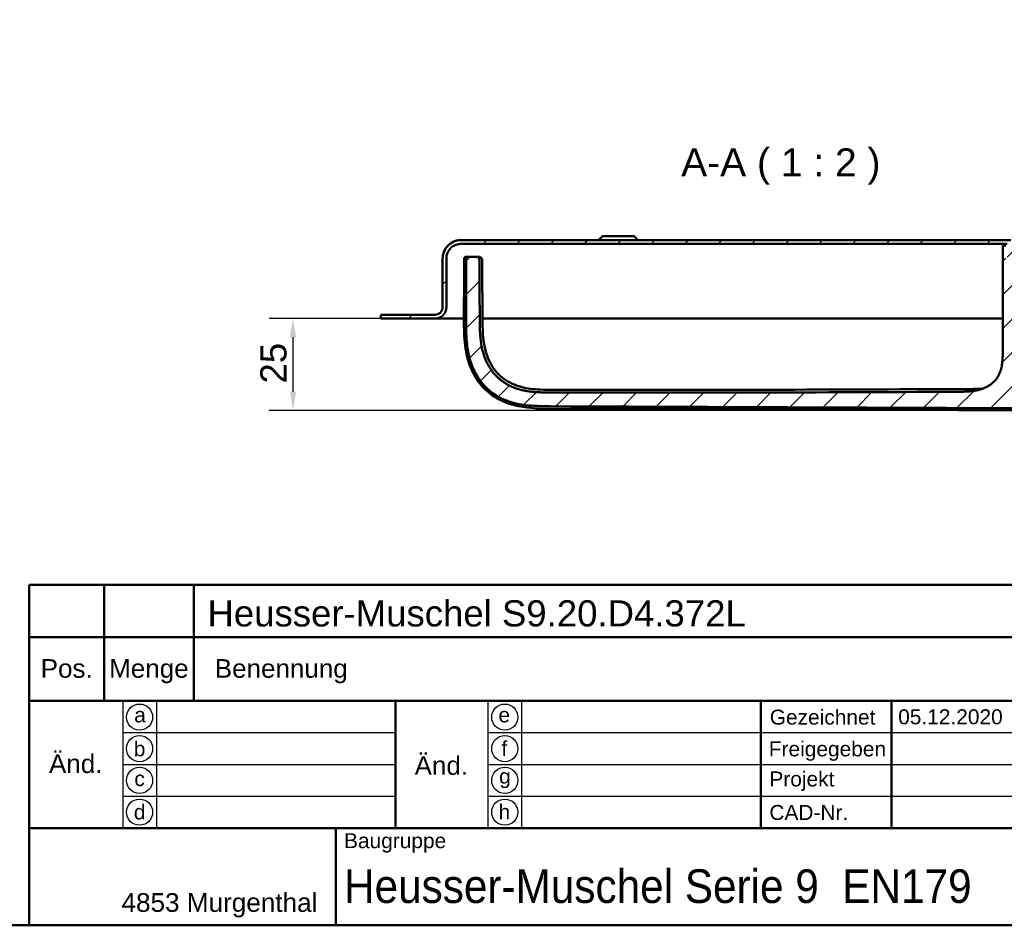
# Model space of a CAD drawing. Header units: millimetres. Extents: x 20 to 833, y 20 to 574.
# Tile 15 of 20: x 437 to 701, y 20 to 262. Entities that reach past the tile are written whole.
import ezdxf
from ezdxf.enums import TextEntityAlignment as Align

# ---------------------------------------------------------------- set-up
doc = ezdxf.new("R2010")
doc.units = ezdxf.units.MM
doc.header["$LTSCALE"] = 2
for name, color, linetype, lineweight in [('Bemaßungen(DIN)', 7, 'Continuous', 25), ('Sichtbare Kanten(DIN)', 7, 'Continuous', 50), ('Skizziergeometrie(DIN)', 7, 'Continuous', 50), ('Skizzierlinie(DIN)', 7, 'Continuous', 25), ('Symbole(DIN)', 7, 'Continuous', 25)]:
    doc.layers.add(name, color=color, linetype=linetype, lineweight=lineweight)
doc.layers.add('Schraffur', color=179, linetype='Continuous', lineweight=9, true_color=0x1e1e47)
doc.styles.add('Aktuell-DIN', font='arial.ttf')
doc.styles.add('Aktuell-DINGroßer Text', font='arial.ttf')
doc.styles.add('STANDARD-DIN~0', font='arial.ttf')
doc.styles.add('Textstil10', font='arial.ttf')
doc.styles.add('Textstil41', font='arial.ttf', dxfattribs={"width": 0.8})
doc.styles.add('Textstil83', font='arial.ttf', dxfattribs={"width": 0.8})
doc.dimstyles.new('CAD-LAN', dxfattribs={"dimscale": 2, "dimtxt": 3.5, "dimasz": 2.5, "dimexe": 3.175, "dimexo": 0, "dimgap": 0.8, "dimtad": 1, "dimrnd": 1e-08, "dimtxsty": 'STANDARD-DIN~0', "dimcen": 0.09, "dimdle": 10, "dimclrd": 250, "dimclre": 250, "dimclrt": 250, "dimadec": 0, "dimazin": 2, "dimtfac": 1, "dimtmove": 0, "dimatfit": 3, "dimfxl": 1, "dimtolj": 1, "dimtzin": 0, "dimlwd": 25, "dimlwe": 25, "dimarcsym": 0})

# ---------------------------------------------------------------- blocks, each defined once
blk = doc.blocks.new('Ränder Standardrahmen')
at = {"layer": 'Skizziergeometrie(DIN)', "flags": 128}
blk.add_lwpolyline([(10, 10), (10, 287), (410, 287), (410, 10), (10, 10)], dxfattribs=at)
blk = doc.blocks.new('Schriftfelder Heusser')
at = {"layer": 'Skizziergeometrie(DIN)'}
for p, q in [((101, 229.92), (101, 236.92)), ((101, 236.92), (291, 236.92)), ((111, 229.92), (111, 236.92)), ((123, 229.92), (123, 236.92)), ((101, 191.42), (101, 229.92)), ((101, 229.92), (291, 229.92)), ((111, 229.92), (111, 221.42)), ((123, 229.92), (123, 221.42)), ((101, 221.42), (291, 221.42)), ((150, 221.42), (150, 204.42)), ((198.85, 221.42), (198.85, 204.42)), ((216.35, 221.42), (216.35, 204.42)), ((101, 204.42), (291, 204.42)), ((142, 204.42), (142, 191.42)), ((291, 191.42), (101, 191.42))]:
    blk.add_line(p, q, dxfattribs=at)
at = {"layer": 'Skizzierlinie(DIN)'}
for p, q in [((113.5, 221.42), (113.5, 204.42)), ((118, 221.42), (118, 204.42)), ((162.35, 221.42), (162.35, 204.42)), ((166.85, 221.42), (166.85, 204.42)), ((113.5, 217.17), (150, 217.17)), ((162.35, 217.17), (278, 217.17)), ((113.5, 212.92), (150, 212.92)), ((162.35, 212.92), (278, 212.92)), ((113.5, 208.67), (150, 208.67)), ((162.35, 208.67), (278, 208.67))]:
    blk.add_line(p, q, dxfattribs=at)
for centre in [(115.75, 219.25), (164.6, 219.25), (115.75, 215.04), (164.6, 215.04), (115.75, 210.79), (164.6, 210.79), (115.75, 206.54), (164.6, 206.54)]:
    blk.add_circle(centre, 1.75, dxfattribs=at)
at = {"layer": 'Symbole(DIN)', "color": 179, "true_color": 0x262659, "style": 'Aktuell-DIN'}
for s, insert, char_height, attachment_point in [('Pos.', (106, 227), 2.489, 2), ('Menge', (117, 227), 2.489, 2), ('Benennung', (125.81, 225.38), 2.489, 4), ('\\fArial|b0|i0;a', (115.81, 219.53), 2, 5), ('\\fArial|b0|i0;e', (164.54, 219.53), 2, 5), ('\\fArial|b0|i0;Gezeichnet', (200.05, 219.23), 2, 4), ('\\fArial|b0|i0;b', (115.75, 215), 2, 5), ('\\fArial|b0|i0;f', (164.55, 215.06), 2, 5), ('\\fArial|b0|i0;Freigegeben', (199.92, 216), 2, 1), ('\\fArial|b0|i0;Projekt', (200, 211.98), 2, 1), ('\\fArial|b0|i0;c', (115.75, 211.01), 2, 5), ('\\fArial|b0|i0;g', (164.63, 211.05), 2, 5), ('\\fArial|b0|i0;d', (115.76, 206.55), 2, 5), ('\\fArial|b0|i0;h', (164.55, 206.57), 2, 5), ('\\fArial|b0|i0;CAD-Nr.', (200, 207.5), 2, 1), ('\\fArial|b0|i0;\\H2.0000;Baugruppe', (143.1, 203.73), 2, 1), ('\\fArial|b0|i0;\\H2.5000;4853 Murgenthal', (113.33, 192.46), 2.5, 7)]:
    blk.add_mtext(s, dxfattribs=dict(at, insert=insert, char_height=char_height, attachment_point=attachment_point))
at = {"layer": 'Symbole(DIN)', "color": 179, "true_color": 0x262659, "char_height": 2.489, "width": 12.3494, "attachment_point": 5, "style": 'Aktuell-DIN'}
for insert in [(107.21, 213), (156.12, 212.76)]:
    blk.add_mtext('Änd.', dxfattribs=dict(at, insert=insert))
at = {"layer": 'Symbole(DIN)', "color": 7, "insert": (143.1, 196.62), "char_height": 4.5, "width": 90.18, "attachment_point": 4, "style": 'Aktuell-DIN'}
blk.add_mtext('\\fArial|b0|i0;\\W0.90;\\H4.5000;Heusser-Muschel Serie 9  EN179', dxfattribs=at)
at = {"layer": 'Symbole(DIN)', "color": 179, "true_color": 0x262659, "style": 'Textstil10'}
blk.add_attdef('ERSTELLUNGSDATUM_001', (217.23, 218.29), '', height=2, dxfattribs=at)
at = {"layer": 'Symbole(DIN)', "color": 179, "true_color": 0x262659}
for tag, height, style, p in [('AUTOR', 2.49, 'Aktuell-DIN', (240.03, 219.26)), ('KONTROLLDATUM', 2, 'Textstil10', (217.42, 215.04)), ('KONTROLLIERT_VON', 2, 'Textstil10', (239.98, 215.05))]:
    blk.add_attdef(tag, text='', height=height, dxfattribs=dict(at, style=style)).set_placement(p, align=Align.MIDDLE_LEFT)
at = {"layer": 'Symbole(DIN)', "color": 7, "style": 'Textstil83', "width": 0.8}
blk.add_attdef('Anfänglicher_Ansichtsmaßstab_001', (281.57, 213.34), '', height=2.3, dxfattribs=at)
at = {"layer": 'Symbole(DIN)', "color": 179, "true_color": 0x262659, "style": 'Textstil10'}
blk.add_attdef('PROJEKT', text='', height=2, dxfattribs=at).set_placement((217.77, 209.72), align=Align.BOTTOM_LEFT)
at = {"layer": 'Symbole(DIN)', "color": 7, "style": 'Textstil41', "width": 0.8}
blk.add_attdef('STATUS', text='', height=5, dxfattribs=at).set_placement((284.53, 195.86), align=Align.MIDDLE_CENTER)
blk = doc.blocks.new('*D26')
at = {"layer": 'Bemaßungen(DIN)', "color": 250, "linetype": 'Continuous', "lineweight": 25, "true_color": 0x3f3f3f, "transparency": 16777216}
for p, q in [((534.07, 182.24), (504.21, 182.24)), ((510.56, 162.68), (510.56, 177.24)), ((706.42, 157.68), (504.21, 157.68))]:
    blk.add_line(p, q, dxfattribs=at)
at = {"layer": 'Bemaßungen(DIN)', "color": 250, "linetype": 'Continuous', "true_color": 0x3f3f3f, "transparency": 16777216}
for points in [[(509.72, 177.24), (511.39, 177.24), (510.56, 182.24)], [(509.72, 162.68), (511.39, 162.68), (510.56, 157.68)]]:
    blk.add_solid(points, dxfattribs=at)
at = {"layer": 'Defpoints', "color": 0, "linetype": 'Continuous', "transparency": 16777216}
for p in [(510.56, 182.24), (534.07, 182.24), (706.42, 157.68)]:
    blk.add_point(p, dxfattribs=at)
at = {"layer": 'Bemaßungen(DIN)', "color": 250, "linetype": 'Continuous', "lineweight": 25, "true_color": 0x3f3f3f, "transparency": 16777216, "insert": (501.81, 164.86), "char_height": 7, "attachment_point": 1, "rotation": 90, "style": 'STANDARD-DIN~0'}
blk.add_mtext('\\A1;25', dxfattribs=at)

msp = doc.modelspace()

# ---------------------------------------------------------------- hatches: boundary and pattern name
at = {"layer": 'Schraffur'}
h = msp.add_hatch(dxfattribs=at)
h.set_pattern_fill('ANSI31', color=256, scale=50.8, style=0)
h.set_pattern_definition([(45, (0, 0), (-4.49013, 4.49013), [])])
edge = h.paths.add_edge_path()
edge.add_line((741.572, 198.237), (741.572, 185.237))
edge.add_spline(control_points=[(741.572, 185.237), (741.572, 185.028), (741.593, 184.82), (741.678, 184.418), (741.739, 184.225), (741.978, 183.678), (742.206, 183.35), (742.766, 182.81), (743.091, 182.599), (743.805, 182.31), (744.185, 182.237), (744.572, 182.237)], knot_values=[-0.4735831, -0.4735831, -0.4735831, -0.4735831, -0.4108832, -0.4108832, -0.3500812, -0.3500812, -0.2314327, -0.2314327, -0.1160757, -0.1160757, 0, 0, 0, 0], degree=3, periodic=0)
edge.add_line((744.572, 182.237), (748.072, 182.237))
edge.add_line((748.072, 182.237), (748.072, 183.207))
edge.add_line((748.072, 183.207), (747.072, 183.207))
edge.add_line((747.072, 183.207), (747.072, 183.237))
edge.add_line((747.072, 183.237), (744.572, 183.237))
edge.add_spline(control_points=[(744.572, 183.237), (744.433, 183.237), (744.294, 183.251), (744.026, 183.307), (743.898, 183.348), (743.533, 183.507), (743.315, 183.659), (742.955, 184.033), (742.814, 184.249), (742.621, 184.725), (742.572, 184.979), (742.572, 185.237)], knot_values=[-0.3157143, -0.3157143, -0.3157143, -0.3157143, -0.2739221, -0.2739221, -0.2333875, -0.2333875, -0.1542884, -0.1542884, -0.0773838, -0.0773838, 0, 0, 0, 0], degree=3, periodic=0)
edge.add_line((742.572, 185.237), (742.572, 198.237))
edge.add_spline(control_points=[(742.572, 198.237), (742.572, 198.584), (742.536, 198.931), (742.396, 199.601), (742.293, 199.922), (741.895, 200.835), (741.515, 201.38), (740.582, 202.28), (740.04, 202.633), (738.851, 203.115), (738.217, 203.237), (737.572, 203.237)], knot_values=[-0.7893052, -0.7893052, -0.7893052, -0.7893052, -0.6848053, -0.6848053, -0.5834686, -0.5834686, -0.3857211, -0.3857211, -0.1934595, -0.1934595, 0, 0, 0, 0], degree=3, periodic=0)
edge.add_line((737.572, 203.237), (728.572, 203.237))
edge.add_line((728.572, 203.237), (728.572, 204.737))
edge.add_line((728.572, 204.737), (728.072, 204.737))
edge.add_line((728.072, 204.737), (728.072, 201.437))
edge.add_line((728.072, 201.437), (727.572, 201.437))
edge.add_line((727.572, 201.437), (727.572, 202.237))
edge.add_line((727.572, 202.237), (724.572, 202.237))
edge.add_line((724.572, 202.237), (724.572, 201.437))
edge.add_line((724.572, 201.437), (725.322, 201.437))
edge.add_line((725.322, 201.437), (725.122, 201.237))
edge.add_line((725.122, 201.237), (725.122, 196.437))
edge.add_line((725.122, 196.437), (725.322, 196.237))
edge.add_line((725.322, 196.237), (725.072, 196.237))
edge.add_line((725.072, 196.237), (725.072, 201.037))
edge.add_line((725.072, 201.037), (724.872, 201.237))
edge.add_line((724.872, 201.237), (723.772, 201.237))
edge.add_line((723.772, 201.237), (723.572, 201.037))
edge.add_line((723.572, 201.037), (723.572, 202.237))
edge.add_line((723.572, 202.237), (724.558, 202.237))
edge.add_line((724.558, 202.237), (724.558, 203.137))
edge.add_line((724.558, 203.137), (723.122, 203.137))
edge.add_line((723.122, 203.137), (723.122, 202.237))
edge.add_line((723.122, 202.237), (722.672, 202.237))
edge.add_line((722.672, 202.237), (722.672, 203.937))
edge.add_line((722.672, 203.937), (723.572, 203.937))
edge.add_line((723.572, 203.937), (723.572, 204.537))
edge.add_line((723.572, 204.537), (723.072, 205.037))
edge.add_line((723.072, 205.037), (720.122, 205.037))
edge.add_line((720.122, 205.037), (720.122, 190.195))
edge.add_line((720.122, 190.195), (729.63, 190.195))
edge.add_line((729.63, 190.195), (730.615, 191.179))
edge.add_line((730.615, 191.179), (730.615, 199.237))
edge.add_line((730.615, 199.237), (730.615, 201.737))
edge.add_line((730.615, 201.737), (729.872, 201.737))
edge.add_line((729.872, 201.737), (729.872, 195.537))
edge.add_line((729.872, 195.537), (729.572, 195.237))
edge.add_line((729.572, 195.237), (726.872, 195.237))
edge.add_line((726.872, 195.237), (727.072, 195.437))
edge.add_line((727.072, 195.437), (727.072, 196.037))
edge.add_line((727.072, 196.037), (726.872, 196.237))
edge.add_line((726.872, 196.237), (727.172, 196.237))
edge.add_line((727.172, 196.237), (727.172, 195.737))
edge.add_line((727.172, 195.737), (727.272, 195.637))
edge.add_line((727.272, 195.637), (729.372, 195.637))
edge.add_line((729.372, 195.637), (729.572, 195.837))
edge.add_line((729.572, 195.837), (729.572, 202.237))
edge.add_line((729.572, 202.237), (737.572, 202.237))
edge.add_spline(control_points=[(737.572, 202.237), (737.85, 202.237), (738.127, 202.208), (738.663, 202.095), (738.921, 202.013), (739.65, 201.695), (740.087, 201.391), (740.807, 200.644), (741.089, 200.211), (741.474, 199.26), (741.572, 198.752), (741.572, 198.237)], knot_values=[-0.6314442, -0.6314442, -0.6314442, -0.6314442, -0.5478443, -0.5478443, -0.4667749, -0.4667749, -0.3085769, -0.3085769, -0.1547676, -0.1547676, 0, 0, 0, 0], degree=3, periodic=0)
h.paths.add_polyline_path([(723.572, 195.237), (723.572, 195.437), (723.772, 195.237)], flags=0)
edge = h.paths.add_edge_path()
edge.add_line((551.572, 185.237), (551.572, 198.237))
edge.add_spline(control_points=[(551.572, 198.237), (551.572, 198.515), (551.6, 198.792), (551.713, 199.328), (551.795, 199.585), (552.113, 200.315), (552.417, 200.752), (553.164, 201.472), (553.597, 201.754), (554.549, 202.139), (555.056, 202.237), (555.572, 202.237)], knot_values=[-0.6314442, -0.6314442, -0.6314442, -0.6314442, -0.5478443, -0.5478443, -0.4667749, -0.4667749, -0.3085769, -0.3085769, -0.1547676, -0.1547676, 0, 0, 0, 0], degree=3, periodic=0)
edge.add_line((555.572, 202.237), (701.572, 202.237))
edge.add_line((701.572, 202.237), (701.572, 195.837))
edge.add_line((701.572, 195.837), (701.772, 195.637))
edge.add_line((701.772, 195.637), (703.872, 195.637))
edge.add_line((703.872, 195.637), (703.972, 195.737))
edge.add_line((703.972, 195.737), (703.972, 196.237))
edge.add_line((703.972, 196.237), (704.272, 196.237))
edge.add_line((704.272, 196.237), (704.072, 196.037))
edge.add_line((704.072, 196.037), (704.072, 195.437))
edge.add_line((704.072, 195.437), (704.272, 195.237))
edge.add_line((704.272, 195.237), (701.572, 195.237))
edge.add_line((701.572, 195.237), (701.272, 195.537))
edge.add_line((701.272, 195.537), (701.272, 201.737))
edge.add_line((701.272, 201.737), (700.428, 201.737))
edge.add_line((700.428, 201.737), (700.428, 199.237))
edge.add_line((700.428, 199.237), (700.428, 173.82))
edge.add_spline(control_points=[(700.428, 173.82), (700.428, 169.374), (700.428, 165.816), (696.901, 162.686), (692.874, 162.668), (687.841, 162.646)], knot_values=[0, 0, 0, 0, 0, 0, 1, 1, 1, 1, 1, 1], degree=5, periodic=0)
edge.add_spline(control_points=[(687.841, 162.646), (651.644, 162.488), (615.448, 162.345), (579.251, 162.474)], knot_values=[0.0000183, 0.0000183, 0.0000183, 0.0000183, 10.8591286, 10.8591286, 10.8591286, 10.8591286], degree=3, periodic=0)
edge.add_spline(control_points=[(579.251, 162.474), (572.715, 162.497), (566.754, 162.526), (560.562, 168.203), (560.535, 174.683), (560.501, 182.774)], knot_values=[0, 0, 0, 0, 0, 0, 1, 1, 1, 1, 1, 1], degree=5, periodic=0)
edge.add_spline(control_points=[(560.501, 182.774), (560.47, 190.071), (560.454, 193.959), (560.452, 197.323)], knot_values=[0, 0, 0, 0, 1.0033721, 1.0033721, 1.0033721, 1.0033721], weights=[1.044297, 1.00552, 1.0006869, 1.0000845], degree=3, periodic=0)
edge.add_spline(control_points=[(560.452, 197.323), (560.452, 197.889), (560.452, 198.396), (560.139, 198.737), (559.617, 198.737), (559.041, 198.737)], knot_values=[0, 0, 0, 0, 0, 0, 1, 1, 1, 1, 1, 1], degree=5, periodic=0)
edge.add_line((559.041, 198.737), (557.452, 198.737))
edge.add_spline(control_points=[(557.452, 198.737), (557.347, 198.737), (557.238, 198.737), (557.105, 198.699), (557.068, 198.683), (557.002, 198.637), (556.976, 198.61), (556.929, 198.535), (556.913, 198.487), (556.886, 198.355), (556.886, 198.262), (556.886, 198.171)], knot_values=[-0.0997525, -0.0997525, -0.0997525, -0.0997525, -0.0687231, -0.0687231, -0.0556331, -0.0556331, -0.0432165, -0.0432165, -0.0273736, -0.0273736, -0.0000528, -0.0000528, -0.0000528, -0.0000528], degree=3, periodic=0)
edge.add_spline(control_points=[(556.886, 198.171), (556.886, 196.253), (556.882, 194.422), (556.876, 192.495), (556.871, 190.547), (556.863, 188.54), (556.855, 186.602), (556.849, 185.317), (556.844, 184.031), (556.838, 182.746)], knot_values=[0, 0, 0, 0, 0.4082996, 0.4082996, 0.4082996, 0.82096, 0.82096, 0.82096, 1.0946134, 1.0946134, 1.0946134, 1.0946134], degree=3, periodic=0)
edge.add_spline(control_points=[(556.838, 182.746), (556.833, 181.609), (556.827, 180.471), (556.855, 179.256), (556.883, 178.042), (556.945, 176.975), (557.033, 176.057), (557.207, 174.22), (557.49, 172.725), (557.894, 171.315), (559.507, 165.679), (563.13, 161.796), (568.421, 160.032), (569.744, 159.591), (571.149, 159.277), (572.876, 159.075), (573.74, 158.975), (574.742, 158.899), (575.884, 158.859), (577.026, 158.818), (578.097, 158.815), (579.166, 158.811)], knot_values=[0, 0, 0, 0, 0.2406476, 0.2406476, 0.2406476, 0.4812952, 0.4812952, 0.4812952, 0.9625904, 0.9625904, 0.9625904, 2.8877711, 2.8877711, 2.8877711, 3.3690663, 3.3690663, 3.3690663, 3.6097139, 3.6097139, 3.6097139, 3.8503615, 3.8503615, 3.8503615, 3.8503615], degree=3, periodic=0)
edge.add_line((579.166, 158.811), (706.64, 158.264))
edge.add_spline(control_points=[(706.64, 158.264), (708.106, 158.258), (709.573, 158.25), (711.133, 158.294), (712.692, 158.338), (714.074, 158.428), (715.428, 158.583)], knot_values=[0, 0, 0, 0, 0.4403832, 0.4403832, 0.4403832, 0.8807664, 0.8807664, 0.8807664, 0.8807664], degree=3, periodic=0)
edge.add_spline(control_points=[(715.428, 158.583), (717.208, 158.787), (718.819, 159.092), (720.332, 159.512)], knot_values=[0, 0, 0, 0, 0.5001725, 0.5001725, 0.5001725, 0.5001725], degree=3, periodic=0)
edge.add_spline(control_points=[(720.332, 159.512), (721.867, 159.938), (723.548, 160.553), (725.374, 161.358)], knot_values=[0, 0, 0, 0, 0.5374565, 0.5374565, 0.5374565, 0.5374565], degree=3, periodic=0)
edge.add_spline(control_points=[(725.374, 161.358), (725.837, 161.562), (726.172, 161.716), (726.575, 161.912), (726.978, 162.108), (727.372, 162.31), (727.766, 162.513), (727.864, 162.564), (727.962, 162.614), (728.061, 162.665), (728.356, 162.818), (728.651, 162.97), (728.949, 163.117), (728.998, 163.142), (729.048, 163.166), (729.098, 163.19), (729.147, 163.215), (729.197, 163.239), (729.247, 163.263), (729.496, 163.383), (729.748, 163.499), (730.005, 163.606), (730.056, 163.628), (730.108, 163.648), (730.157, 163.668)], knot_values=[0, 0, 0, 0, 0.1300988, 0.1300988, 0.1300988, 0.2601975, 0.2601975, 0.2601975, 0.2927222, 0.2927222, 0.2927222, 0.3902963, 0.3902963, 0.3902963, 0.4065586, 0.4065586, 0.4065586, 0.422821, 0.422821, 0.422821, 0.5041327, 0.5041327, 0.5041327, 0.5203951, 0.5203951, 0.5203951, 0.5203951], degree=3, periodic=0)
edge.add_spline(control_points=[(730.157, 163.668), (730.25, 163.705), (730.341, 163.739), (730.457, 163.815), (730.494, 163.846), (730.556, 163.926), (730.576, 163.973), (730.615, 164.116), (730.615, 164.22), (730.615, 164.324)], knot_values=[-0.0935252, -0.0935252, -0.0935252, -0.0935252, -0.0642653, -0.0642653, -0.0483657, -0.0483657, -0.0312512, -0.0312512, 0, 0, 0, 0], degree=3, periodic=0)
edge.add_line((730.615, 164.324), (730.615, 184.294))
edge.add_line((730.615, 184.294), (729.63, 185.278))
edge.add_line((729.63, 185.278), (720.122, 185.278))
edge.add_line((720.122, 185.278), (720.122, 170.037))
edge.add_line((720.122, 170.037), (711.022, 170.037))
edge.add_line((711.022, 170.037), (711.022, 205.037))
edge.add_line((711.022, 205.037), (708.072, 205.037))
edge.add_line((708.072, 205.037), (707.572, 204.537))
edge.add_line((707.572, 204.537), (707.572, 203.937))
edge.add_line((707.572, 203.937), (708.472, 203.937))
edge.add_line((708.472, 203.937), (708.472, 202.237))
edge.add_line((708.472, 202.237), (708.022, 202.237))
edge.add_line((708.022, 202.237), (708.022, 203.137))
edge.add_line((708.022, 203.137), (706.586, 203.137))
edge.add_line((706.586, 203.137), (706.586, 202.237))
edge.add_line((706.586, 202.237), (707.572, 202.237))
edge.add_line((707.572, 202.237), (707.572, 201.037))
edge.add_line((707.572, 201.037), (707.372, 201.237))
edge.add_line((707.372, 201.237), (706.272, 201.237))
edge.add_line((706.272, 201.237), (706.072, 201.037))
edge.add_line((706.072, 201.037), (706.072, 196.237))
edge.add_line((706.072, 196.237), (705.822, 196.237))
edge.add_line((705.822, 196.237), (706.022, 196.437))
edge.add_line((706.022, 196.437), (706.022, 201.237))
edge.add_line((706.022, 201.237), (705.822, 201.437))
edge.add_line((705.822, 201.437), (706.572, 201.437))
edge.add_line((706.572, 201.437), (706.572, 202.237))
edge.add_line((706.572, 202.237), (703.572, 202.237))
edge.add_line((703.572, 202.237), (703.572, 201.437))
edge.add_line((703.572, 201.437), (703.072, 201.437))
edge.add_line((703.072, 201.437), (703.072, 204.737))
edge.add_line((703.072, 204.737), (702.572, 204.737))
edge.add_line((702.572, 204.737), (702.572, 203.237))
edge.add_line((702.572, 203.237), (555.572, 203.237))
edge.add_spline(control_points=[(555.572, 203.237), (555.224, 203.237), (554.878, 203.201), (554.208, 203.06), (553.886, 202.957), (552.974, 202.56), (552.428, 202.18), (551.528, 201.246), (551.176, 200.705), (550.694, 199.515), (550.572, 198.881), (550.572, 198.237)], knot_values=[-0.7893052, -0.7893052, -0.7893052, -0.7893052, -0.6848053, -0.6848053, -0.5834686, -0.5834686, -0.3857211, -0.3857211, -0.1934595, -0.1934595, 0, 0, 0, 0], degree=3, periodic=0)
edge.add_line((550.572, 198.237), (550.572, 185.237))
edge.add_spline(control_points=[(550.572, 185.237), (550.572, 185.097), (550.558, 184.959), (550.501, 184.691), (550.46, 184.562), (550.301, 184.197), (550.149, 183.979), (549.776, 183.619), (549.559, 183.478), (549.084, 183.285), (548.83, 183.237), (548.572, 183.237)], knot_values=[-0.3157221, -0.3157221, -0.3157221, -0.3157221, -0.2739221, -0.2739221, -0.2333875, -0.2333875, -0.1542884, -0.1542884, -0.0773838, -0.0773838, -0.0000019, -0.0000019, -0.0000019, -0.0000019], degree=3, periodic=0)
edge.add_line((548.572, 183.237), (534.072, 183.237))
edge.add_line((534.072, 183.237), (534.072, 182.237))
edge.add_line((534.072, 182.237), (548.572, 182.237))
edge.add_spline(control_points=[(548.572, 182.237), (548.781, 182.237), (548.988, 182.258), (549.39, 182.342), (549.583, 182.404), (550.131, 182.643), (550.458, 182.871), (550.998, 183.431), (551.21, 183.756), (551.499, 184.469), (551.572, 184.85), (551.572, 185.237)], knot_values=[-0.4735831, -0.4735831, -0.4735831, -0.4735831, -0.4108832, -0.4108832, -0.3500812, -0.3500812, -0.2314327, -0.2314327, -0.1160757, -0.1160757, 0, 0, 0, 0], degree=3, periodic=0)
h.paths.add_polyline_path([(707.572, 195.437), (707.572, 195.237), (707.372, 195.237)], flags=0)

# ---------------------------------------------------------------- linework, layer by layer
at = {"layer": 'Sichtbare Kanten(DIN)'}
for p, q in [((702.572, 203.237), (555.572, 203.237)), ((593.322, 204.237), (592.322, 203.237)), ((593.322, 204.237), (601.822, 204.237)), ((601.822, 204.237), (602.822, 203.237)), ((555.572, 202.237), (701.572, 202.237)), ((701.272, 201.737), (700.428, 201.737)), ((700.428, 199.237), (700.428, 201.737)), ((700.428, 199.237), (700.428, 201.737)), ((550.572, 198.237), (550.572, 185.237)), ((550.572, 185.237), (550.572, 198.237)), ((551.572, 185.237), (551.572, 198.237)), ((557.452, 198.737), (559.041, 198.737)), ((559.041, 198.737), (559.745, 198.737)), ((700.428, 199.237), (700.428, 173.82)), ((700.428, 199.237), (700.428, 173.82)), ((550.572, 185.237), (550.572, 185.237)), ((548.572, 183.237), (534.072, 183.237)), ((534.072, 183.237), (534.072, 182.237)), ((534.072, 183.207), (534.072, 183.207)), ((534.072, 182.237), (534.072, 183.207)), ((534.072, 182.237), (548.572, 182.237)), ((534.072, 182.237), (534.072, 182.237)), ((556.256, 182.237), (548.572, 182.237)), ((574.11, 182.237), (561.232, 182.237)), ((700.428, 182.237), (574.11, 182.237)), ((706.64, 158.264), (579.166, 158.811))]:
    msp.add_line(p, q, dxfattribs=at)
for points, degree, knots in [([(555.572, 203.237), (555.224, 203.237), (554.878, 203.201), (554.208, 203.06), (553.886, 202.957), (552.974, 202.56), (552.428, 202.18), (551.528, 201.246), (551.176, 200.705), (550.694, 199.515), (550.572, 198.881), (550.572, 198.237)], 3, [-0.78930523, -0.78930523, -0.78930523, -0.78930523, -0.68480532, -0.68480532, -0.58346864, -0.58346864, -0.38572109, -0.38572109, -0.19345948, -0.19345948, 0, 0, 0, 0]), ([(551.572, 198.237), (551.572, 198.515), (551.6, 198.792), (551.713, 199.328), (551.795, 199.585), (552.113, 200.315), (552.417, 200.752), (553.164, 201.472), (553.597, 201.754), (554.549, 202.139), (555.056, 202.237), (555.572, 202.237)], 3, [-0.63144419, -0.63144419, -0.63144419, -0.63144419, -0.54784426, -0.54784426, -0.46677491, -0.46677491, -0.30857687, -0.30857687, -0.15476759, -0.15476759, 0, 0, 0, 0]), ([(715.424, 158.021), (711.07, 157.524), (706.662, 157.702), (694.944, 157.753), (687.608, 157.784), (658.264, 157.91), (636.255, 158.004), (605.994, 158.134), (597.741, 158.169), (583.296, 158.232), (576.999, 157.631), (569.66, 159.06), (568.412, 159.414), (565.221, 160.709), (563.337, 161.929), (560.587, 164.67), (559.556, 166.104), (557.954, 169.21), (557.375, 170.915), (556.53, 174.763), (556.353, 176.947), (556.204, 182.738), (556.293, 186.363), (556.312, 191.445), (556.316, 192.904), (556.322, 195.093), (556.324, 195.822), (556.324, 196.916), (556.322, 197.282), (556.327, 197.741), (556.328, 197.837), (556.335, 198.043), (556.34, 198.155), (556.363, 198.302), (556.372, 198.347), (556.408, 198.47), (556.442, 198.536), (556.529, 198.634), (556.581, 198.671), (556.689, 198.711), (556.737, 198.722), (556.821, 198.732), (556.854, 198.735), (556.909, 198.737), (556.928, 198.737), (556.969, 198.738), (556.991, 198.738), (557.012, 198.738)], 3, [0, 0, 0, 0, 1.3147732, 1.3147732, 3.5156069, 3.5156069, 10.1181079, 10.1181079, 12.5940457, 12.5940457, 14.4517512, 14.4517512, 14.8372417, 14.8372417, 15.4848677, 15.4848677, 16.0022412, 16.0022412, 16.5333209, 16.5333209, 17.1842684, 17.1842684, 18.2712861, 18.2712861, 18.7090006, 18.7090006, 18.9277979, 18.9277979, 19.037268, 19.037268, 19.0659314, 19.0659314, 19.1002429, 19.1002429, 19.1167144, 19.1167144, 19.1500843, 19.1500843, 19.1808225, 19.1808225, 19.1996381, 19.1996381, 19.21058, 19.21058, 19.2165994, 19.2165994, 19.2229076, 19.2229076, 19.2229076, 19.2229076]), ([(556.886, 198.171), (556.886, 196.253), (556.882, 194.422), (556.876, 192.495), (556.871, 190.547), (556.863, 188.54), (556.855, 186.602), (556.849, 185.317), (556.844, 184.031), (556.838, 182.746)], 3, [0, 0, 0, 0, 0.4082996, 0.4082996, 0.4082996, 0.82096, 0.82096, 0.82096, 1.0946134, 1.0946134, 1.0946134, 1.0946134]), ([(557.452, 198.737), (557.347, 198.737), (557.238, 198.737), (557.105, 198.699), (557.068, 198.683), (557.002, 198.637), (556.976, 198.61), (556.929, 198.535), (556.913, 198.487), (556.886, 198.355), (556.886, 198.262), (556.886, 198.171)], 3, [-0.099752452, -0.099752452, -0.099752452, -0.099752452, -0.068723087, -0.068723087, -0.055633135, -0.055633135, -0.043216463, -0.043216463, -0.027373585, -0.027373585, -0.000052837, -0.000052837, -0.000052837, -0.000052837]), ([(556.893, 198.728), (556.893, 198.728), (556.893, 198.728), (556.896, 198.728), (556.908, 198.729), (556.941, 198.733), (556.956, 198.734), (556.99, 198.736), (557.008, 198.737), (557.043, 198.738), (557.058, 198.739), (557.084, 198.739), (557.094, 198.739), (557.11, 198.739), (557.117, 198.739), (557.127, 198.739), (557.13, 198.739), (557.135, 198.739), (557.137, 198.739), (557.14, 198.739), (557.14, 198.739), (557.14, 198.739), (557.141, 198.739), (557.141, 198.739)], 3, [0.040889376, 0.040889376, 0.040889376, 0.040889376, 0.04351179, 0.04351179, 0.063943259, 0.063943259, 0.075266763, 0.075266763, 0.084557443, 0.084557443, 0.090252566, 0.090252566, 0.093339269, 0.093339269, 0.095419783, 0.095419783, 0.096311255, 0.096311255, 0.09697961, 0.09697961, 0.097042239, 0.097042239, 0.097097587, 0.097097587, 0.097097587, 0.097097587]), ([(557.058, 198.733), (557.054, 198.733), (557.048, 198.734), (557.042, 198.735), (557.036, 198.736), (557.03, 198.736), (557.029, 198.737)], 5, [1.370673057, 1.370673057, 1.370673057, 1.370673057, 1.370673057, 1.370673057, 1.391806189, 1.395873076, 1.395873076, 1.395873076, 1.395873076, 1.395873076, 1.395873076]), ([(557.037, 198.731), (557.037, 198.731), (557.037, 198.731), (557.042, 198.731), (557.05, 198.732), (557.078, 198.734), (557.098, 198.736), (557.143, 198.737), (557.161, 198.738), (557.195, 198.738), (557.208, 198.738), (557.23, 198.738), (557.239, 198.738), (557.247, 198.738)], 3, [0.04302321, 0.04302321, 0.04302321, 0.04302321, 0.048472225, 0.048472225, 0.065382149, 0.065382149, 0.082093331, 0.082093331, 0.090516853, 0.090516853, 0.094716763, 0.094716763, 0.097316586, 0.097316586, 0.097316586, 0.097316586]), ([(557.134, 198.732), (557.134, 198.732), (557.141, 198.733), (557.162, 198.734), (557.17, 198.734), (557.181, 198.735), (557.184, 198.735), (557.189, 198.735), (557.19, 198.735), (557.203, 198.736), (557.216, 198.736), (557.24, 198.737), (557.247, 198.737), (557.263, 198.737), (557.272, 198.737), (557.288, 198.737), (557.295, 198.737), (557.305, 198.737), (557.31, 198.737), (557.316, 198.737), (557.318, 198.737), (557.32, 198.737), (557.321, 198.737), (557.322, 198.737), (557.322, 198.737), (557.322, 198.737), (557.322, 198.737), (557.322, 198.737)], 3, [0.043257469, 0.043257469, 0.043257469, 0.043257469, 0.063911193, 0.063911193, 0.072195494, 0.072195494, 0.074953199, 0.074953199, 0.075872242, 0.075872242, 0.085106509, 0.085106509, 0.088411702, 0.088411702, 0.091991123, 0.091991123, 0.094059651, 0.094059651, 0.095367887, 0.095367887, 0.095908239, 0.095908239, 0.096110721, 0.096110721, 0.09616816, 0.09616816, 0.09618252, 0.09618252, 0.09618252, 0.09618252]), ([(557.22, 198.734), (557.22, 198.734), (557.231, 198.735), (557.262, 198.736), (557.271, 198.736), (557.288, 198.736), (557.296, 198.737), (557.31, 198.737), (557.316, 198.737), (557.329, 198.737), (557.337, 198.737), (557.351, 198.737), (557.356, 198.737), (557.364, 198.737), (557.366, 198.737), (557.37, 198.737), (557.37, 198.737), (557.371, 198.737), (557.371, 198.737), (557.372, 198.737)], 3, [0.041204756, 0.041204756, 0.041204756, 0.041204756, 0.068784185, 0.068784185, 0.076970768, 0.076970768, 0.082340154, 0.082340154, 0.085424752, 0.085424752, 0.08876935, 0.08876935, 0.090316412, 0.090316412, 0.091134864, 0.091134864, 0.091301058, 0.091301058, 0.091425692, 0.091425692, 0.091425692, 0.091425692]), ([(557.286, 198.735), (557.286, 198.735), (557.288, 198.735), (557.296, 198.736), (557.306, 198.736), (557.33, 198.736), (557.337, 198.736), (557.353, 198.737), (557.361, 198.737), (557.375, 198.737), (557.381, 198.737), (557.391, 198.737), (557.395, 198.737), (557.401, 198.737), (557.404, 198.737), (557.407, 198.737)], 3, [0.041130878, 0.041130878, 0.041130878, 0.041130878, 0.052585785, 0.052585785, 0.07295608, 0.07295608, 0.080887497, 0.080887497, 0.086067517, 0.086067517, 0.08868268, 0.08868268, 0.089993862, 0.089993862, 0.090808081, 0.090808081, 0.090808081, 0.090808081]), ([(557.332, 198.736), (557.332, 198.736), (557.333, 198.736), (557.34, 198.736), (557.35, 198.736), (557.375, 198.737), (557.38, 198.737), (557.391, 198.737), (557.396, 198.737), (557.405, 198.737), (557.408, 198.737), (557.414, 198.737), (557.416, 198.737), (557.419, 198.737), (557.421, 198.737), (557.425, 198.737), (557.426, 198.737), (557.428, 198.737), (557.429, 198.737), (557.43, 198.737), (557.431, 198.737), (557.431, 198.737), (557.431, 198.737), (557.431, 198.737)], 3, [0.042153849, 0.042153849, 0.042153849, 0.042153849, 0.051584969, 0.051584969, 0.077457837, 0.077457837, 0.082709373, 0.082709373, 0.08665462, 0.08665462, 0.088479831, 0.088479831, 0.089149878, 0.089149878, 0.089838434, 0.089838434, 0.090267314, 0.090267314, 0.090572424, 0.090572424, 0.090605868, 0.090605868, 0.090618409, 0.090618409, 0.090618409, 0.090618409]), ([(557.357, 198.736), (557.357, 198.736), (557.357, 198.736), (557.358, 198.736), (557.358, 198.736), (557.361, 198.736), (557.368, 198.736), (557.397, 198.736), (557.405, 198.737), (557.421, 198.737), (557.424, 198.737), (557.431, 198.737), (557.435, 198.737), (557.442, 198.737), (557.445, 198.737), (557.45, 198.737), (557.45, 198.737), (557.451, 198.737), (557.451, 198.737), (557.451, 198.737), (557.451, 198.737), (557.451, 198.737)], 3, [0.045423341, 0.045423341, 0.045423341, 0.045423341, 0.048719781, 0.048719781, 0.050905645, 0.050905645, 0.072892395, 0.072892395, 0.079342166, 0.079342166, 0.080984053, 0.080984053, 0.082214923, 0.082214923, 0.083325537, 0.083325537, 0.083462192, 0.083462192, 0.083530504, 0.083530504, 0.08354758, 0.08354758, 0.08354758, 0.08354758]), ([(557.359, 198.736), (557.359, 198.736), (557.363, 198.736), (557.377, 198.736), (557.384, 198.736), (557.399, 198.737), (557.404, 198.737), (557.413, 198.737), (557.418, 198.737), (557.426, 198.737), (557.429, 198.737), (557.435, 198.737), (557.438, 198.737), (557.442, 198.737), (557.443, 198.737), (557.445, 198.737)], 3, [0.042845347, 0.042845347, 0.042845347, 0.042845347, 0.063924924, 0.063924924, 0.077136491, 0.077136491, 0.081925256, 0.081925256, 0.085010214, 0.085010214, 0.086567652, 0.086567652, 0.087348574, 0.087348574, 0.087833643, 0.087833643, 0.087833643, 0.087833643]), ([(557.42, 198.736), (557.42, 198.736), (557.419, 198.736), (557.417, 198.737), (557.416, 198.737), (557.415, 198.737), (557.414, 198.737)], 5, [0.504286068, 0.504286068, 0.504286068, 0.504286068, 0.504286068, 0.504286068, 0.521884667, 0.544861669, 0.544861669, 0.544861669, 0.544861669, 0.544861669, 0.544861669]), ([(559.768, 198.737), (559.768, 198.737), (559.768, 198.737), (559.768, 198.737), (559.768, 198.737), (559.769, 198.737), (559.769, 198.737), (559.769, 198.737), (559.769, 198.737), (559.769, 198.737), (559.769, 198.737), (559.77, 198.737), (559.771, 198.737), (559.771, 198.737), (559.771, 198.737), (559.771, 198.737), (559.771, 198.737), (559.771, 198.737), (559.772, 198.737), (559.772, 198.737), (559.772, 198.737), (559.772, 198.737), (559.772, 198.737), (559.772, 198.737), (559.773, 198.737), (559.773, 198.737), (559.774, 198.737), (559.775, 198.737), (559.776, 198.737), (559.781, 198.737), (559.785, 198.737), (559.794, 198.737), (559.798, 198.737), (559.809, 198.737), (559.817, 198.737), (559.858, 198.737), (559.893, 198.736), (559.961, 198.736), (559.995, 198.735), (560.096, 198.733), (560.164, 198.729), (560.369, 198.712), (560.507, 198.689), (560.699, 198.615), (560.761, 198.584), (560.873, 198.505), (560.924, 198.457), (561.008, 198.349), (561.043, 198.289), (561.124, 198.1), (561.15, 197.963), (561.182, 197.658), (561.181, 197.488), (561.181, 197.318)], 3, [0, 0, 0, 0, 0.00007948, 0.00007948, 0.00023843, 0.00023843, 0.00055634, 0.00055634, 0.00119216, 0.00119216, 0.00247649, 0.00247649, 0.00263941, 0.00263941, 0.00267988, 0.00267988, 0.00270001, 0.00270001, 0.00272021, 0.00272021, 0.00274029, 0.00274029, 0.00278045, 0.00278045, 0.00286031, 0.00286031, 0.00317882, 0.00317882, 0.00381464, 0.00381464, 0.00640667, 0.00640667, 0.00768677, 0.00768677, 0.01025221, 0.01025221, 0.02044749, 0.02044749, 0.03062153, 0.03062153, 0.05097922, 0.05097922, 0.09220659, 0.09220659, 0.11272488, 0.11272488, 0.13329354, 0.13329354, 0.15379743, 0.15379743, 0.19482926, 0.19482926, 0.24572243, 0.24572243, 0.24572243, 0.24572243]), ([(550.572, 185.237), (550.572, 185.097), (550.558, 184.959), (550.501, 184.691), (550.46, 184.562), (550.301, 184.197), (550.149, 183.979), (549.776, 183.619), (549.559, 183.478), (549.084, 183.285), (548.83, 183.237), (548.572, 183.237)], 3, [-0.31572209, -0.31572209, -0.31572209, -0.31572209, -0.27392213, -0.27392213, -0.23338746, -0.23338746, -0.15428844, -0.15428844, -0.07738379, -0.07738379, -0.00000194, -0.00000194, -0.00000194, -0.00000194]), ([(548.572, 182.237), (548.781, 182.237), (548.988, 182.258), (549.39, 182.342), (549.583, 182.404), (550.131, 182.643), (550.458, 182.871), (550.998, 183.431), (551.21, 183.756), (551.499, 184.469), (551.572, 184.85), (551.572, 185.237)], 3, [-0.47358314, -0.47358314, -0.47358314, -0.47358314, -0.41088319, -0.41088319, -0.35008119, -0.35008119, -0.23143265, -0.23143265, -0.11607569, -0.11607569, 0, 0, 0, 0]), ([(579.166, 158.811), (578.097, 158.815), (577.026, 158.818), (575.884, 158.859), (574.742, 158.899), (573.74, 158.975), (572.876, 159.075), (571.149, 159.277), (569.744, 159.591), (568.421, 160.032), (563.13, 161.796), (559.507, 165.679), (557.894, 171.315), (557.49, 172.725), (557.207, 174.22), (557.033, 176.057), (556.945, 176.975), (556.883, 178.042), (556.855, 179.256), (556.827, 180.471), (556.833, 181.609), (556.838, 182.746)], 3, [0, 0, 0, 0, 0.2406476, 0.2406476, 0.2406476, 0.4812952, 0.4812952, 0.4812952, 0.9625904, 0.9625904, 0.9625904, 2.8877711, 2.8877711, 2.8877711, 3.3690663, 3.3690663, 3.3690663, 3.6097139, 3.6097139, 3.6097139, 3.8503615, 3.8503615, 3.8503615, 3.8503615]), ([(561.229, 182.774), (561.243, 179.484), (561.269, 176.095), (562.783, 171.28), (563.605, 169.657), (565.243, 167.645), (565.84, 167.046), (567.803, 165.438), (569.367, 164.63), (572.592, 163.61), (574.285, 163.372), (577.059, 163.214), (578.155, 163.209), (579.251, 163.205)], 3, [0, 0, 0, 0, 0.9871971, 0.9871971, 1.5142072, 1.5142072, 1.7654789, 1.7654789, 2.2752844, 2.2752844, 2.7801551, 2.7801551, 3.108808, 3.108808, 3.108808, 3.108808]), ([(579.251, 163.205), (612.584, 163.089), (645.919, 163.201), (682.912, 163.358), (686.571, 163.374), (690.231, 163.39)], 3, [0, 0, 0, 0, 10.0001203, 10.0001203, 11.0980219, 11.0980219, 11.0980219, 11.0980219]), ([(690.231, 163.39), (691.299, 163.395), (692.368, 163.395), (693.944, 163.422), (694.464, 163.436), (694.977, 163.459)], 3, [0, 0, 0, 0, 0.32031018, 0.32031018, 0.4743031, 0.4743031, 0.4743031, 0.4743031])]:
    msp.add_open_spline(points, degree=degree, knots=knots, dxfattribs=at)
for points, degree in [([(557.019, 198.737), (557.017, 198.737), (557.014, 198.737), (557.012, 198.736)], 3), ([(557.266, 198.737), (557.263, 198.738), (557.259, 198.738), (557.255, 198.738), (557.251, 198.738), (557.247, 198.738)], 5), ([(557.334, 198.737), (557.332, 198.737), (557.329, 198.737), (557.327, 198.737), (557.325, 198.737), (557.322, 198.737)], 5), ([(557.412, 198.737), (557.411, 198.737), (557.41, 198.737), (557.409, 198.737), (557.408, 198.737), (557.407, 198.737)], 5), ([(560.452, 197.323), (560.452, 197.889), (560.452, 198.396), (560.139, 198.737), (559.617, 198.737), (559.041, 198.737)], 5), ([(559.745, 198.737), (559.755, 198.737), (559.765, 198.737), (559.775, 198.737), (559.785, 198.737), (559.795, 198.737)], 5), ([(561.181, 197.318), (561.184, 192.47), (561.209, 187.622), (561.229, 182.775)], 3), ([(579.251, 162.474), (572.715, 162.497), (566.754, 162.526), (560.562, 168.203), (560.535, 174.683), (560.501, 182.774)], 5), ([(700.428, 173.82), (700.428, 169.374), (700.428, 165.816), (696.901, 162.686), (692.874, 162.668), (687.841, 162.646)], 5), ([(687.841, 162.646), (651.644, 162.488), (615.448, 162.345), (579.251, 162.474)], 3)]:
    msp.add_open_spline(points, degree=degree, dxfattribs=at)
msp.add_rational_spline([(560.452, 197.323), (560.454, 193.959), (560.47, 190.071), (560.501, 182.774)], [1.0000845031, 1.00068688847, 1.005519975, 1.0442970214], degree=3, dxfattribs=at)

# ---------------------------------------------------------------- block references
at = {"xscale": 2, "yscale": 2, "zscale": 2}
msp.add_blockref('Ränder Standardrahmen', (0, 0), dxfattribs=at)
ref = msp.add_blockref('Schriftfelder Heusser', (238, -362.833), dxfattribs=dict(xscale=2, yscale=2, zscale=2))
ref.add_attrib('ERSTELLUNGSDATUM_001', '05.12.2020', (672.46, 73.748), dxfattribs={"layer": 'Symbole(DIN)', "color": 179, "true_color": 0x262659, "height": 4, "style": 'Textstil10'})

# ---------------------------------------------------------------- texts
at = {"layer": 'Symbole(DIN)', "color": 7, "insert": (614.399, 218.037), "char_height": 7.4676, "attachment_point": 7, "style": 'Aktuell-DINGroßer Text'}
msp.add_mtext('A-A ( 1 : 2 )', dxfattribs=at)
at = {"layer": 'Symbole(DIN)', "color": 7, "insert": (487.659, 106.906), "char_height": 7, "width": 144.02821, "attachment_point": 1, "style": 'Aktuell-DIN'}
msp.add_mtext('{\\fArial|b0|i0;\\H7.0000;Heusser-Muschel S9.20.D4.372L}', dxfattribs=at)

# ---------------------------------------------------------------- dimensions: what is measured, and where the dimension line sits
at = {"layer": 'Bemaßungen(DIN)', "color": 250, "linetype": 'Continuous', "lineweight": 25, "true_color": 0x3f3f3f}
dim = msp.add_linear_dim(base=(510.557, 182.237), p1=(706.422, 157.682), p2=(534.072, 182.237), angle=90, dimstyle='CAD-LAN', override={"dimgap": 0.8, "dimdec": 0, "dimtol": 0, "dimlim": 0, "dimtp": 0, "dimtm": 0, "dimtdec": 2, "dimtofl": 0, "dimatfit": 1}, dxfattribs=at)
dim.commit()
dim.dimension.update_dxf_attribs({"geometry": '*D26', "text_midpoint": (510.557, 169.959), "dimtype": 160})

doc.saveas('drawing.dxf')
